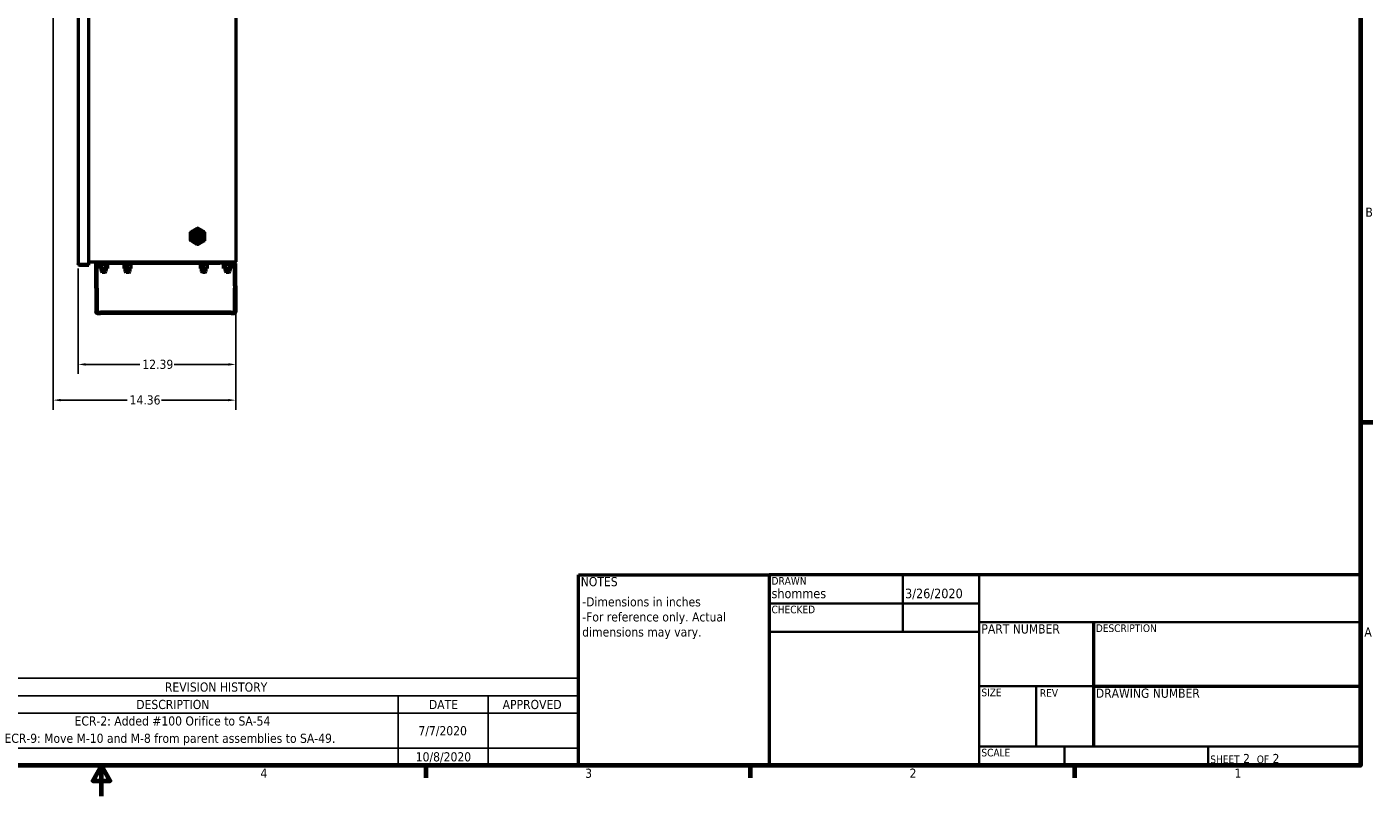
# Model space of a CAD drawing. Header units: inches. Extents: x 1 to 203, y 4 to 128.
# Tile 114 of 132: x 96 to 202, y 4 to 64. Entities that reach past the tile are written whole.
import ezdxf
from ezdxf.enums import TextEntityAlignment as Align

# ---------------------------------------------------------------- set-up
doc = ezdxf.new("R2010")
doc.units = ezdxf.units.IN
doc.header["$LTSCALE"] = 6
doc.header["$MEASUREMENT"] = 0
for name, color, linetype, lineweight in [('Border (ANSI)', 7, 'Continuous', 70), ('Dimension (ANSI)', 7, 'Continuous', 25), ('Symbol (ANSI)', 7, 'Continuous', 25), ('Title (ANSI)', 7, 'Continuous', 50), ('Visible (ANSI)', 7, 'Continuous', 50)]:
    doc.layers.add(name, color=color, linetype=linetype, lineweight=lineweight)
doc.styles.add('Note Text (ANSI)', font='tahoma.ttf')
doc.styles.get("Standard").update_dxf_attribs({"font": 'tahoma.ttf'})
doc.styles.add('Text Style38', font='tahoma.ttf')
doc.styles.add('Text Style39', font='tahoma.ttf')
doc.dimstyles.new('Default (ANSI)', dxfattribs={"dimscale": 6, "dimtxt": 0.12, "dimasz": 0.098425, "dimexe": 0.125, "dimexo": 0.0625, "dimgap": 0.031496, "dimtad": 0, "dimtih": 1, "dimtoh": 1, "dimrnd": 1e-08, "dimzin": 4, "dimdsep": 46, "dimtxsty": 'Note Text (ANSI)', "dimcen": 0.09, "dimdle": 0.393701, "dimclrd": 256, "dimclre": 256, "dimclrt": 256, "dimadec": 0, "dimazin": 1, "dimtfac": 1, "dimtofl": 0, "dimtmove": 0, "dimatfit": 3, "dimfxl": 1, "dimtolj": 1, "dimtzin": 4, "dimlwd": -1, "dimlwe": -1, "dimarcsym": 0})

# ---------------------------------------------------------------- blocks, each defined once
blk = doc.blocks.new('Borders Default Border')
at = {"layer": 'Border (ANSI)'}
for p, q in [((33.5, 5.5), (33.66, 5.5)), ((21.25, 1), (21.25, 0.84)), ((25.5, 1), (25.5, 0.84)), ((29.75, 1), (29.75, 0.84))]:
    blk.add_line(p, q, dxfattribs=at)
at = {"layer": 'Border (ANSI)', "flags": 128}
for points in [[(0.5, 1), (0.5, 21), (33.5, 21), (33.5, 1), (0.5, 1)], [(17, 0.6), (17, 1), (16.885, 0.8), (17.115, 0.8), (17, 1)]]:
    blk.add_lwpolyline(points, dxfattribs=at)
at = {"layer": 'Border (ANSI)', "char_height": 0.12, "attachment_point": 7, "style": 'Note Text (ANSI)'}
for s, insert in [('B', (33.563, 8.19)), ('A', (33.549, 2.69)), ('4', (19.083, 0.84)), ('3', (23.338, 0.837)), ('2', (27.589, 0.84)), ('1', (31.848, 0.84))]:
    blk.add_mtext(s, dxfattribs=dict(at, insert=insert))
blk = doc.blocks.new('Title Blocks ECS Standard w Comments')
at = {"layer": 'Title (ANSI)'}
for p, q in [((2.182, 4.756), (2.182, 7.256)), ((2.182, 7.256), (4.682, 7.256)), ((4.682, 7.256), (4.682, 4.756)), ((12.432, 7.256), (4.682, 7.256)), ((4.682, 7.256), (4.682, 4.756)), ((12.432, 4.756), (12.432, 7.256)), ((8.932, 6.636), (8.932, 5.006)), ((8.932, 5.794), (12.432, 5.794)), ((4.682, 4.756), (2.182, 4.756)), ((4.682, 4.756), (12.432, 4.756))]:
    blk.add_line(p, q, dxfattribs=at)
at = {"layer": 'Title (ANSI)', "lineweight": 35}
for p, q in [((6.432, 6.506), (6.432, 7.256)), ((7.432, 4.756), (7.432, 7.256)), ((4.682, 6.881), (7.432, 6.881)), ((7.432, 6.636), (12.432, 6.636)), ((4.682, 6.506), (7.432, 6.506)), ((8.932, 5.794), (7.432, 5.794)), ((8.182, 5.006), (8.182, 5.794)), ((12.432, 5.006), (7.432, 5.006)), ((8.552, 5.006), (8.552, 4.756)), ((10.432, 5.006), (10.432, 4.756))]:
    blk.add_line(p, q, dxfattribs=at)
at = {"layer": 'Title (ANSI)', "style": 'Text Style38'}
for s, p in [('DRAWN', (4.712, 7.226)), ('CHECKED', (4.712, 6.851)), ('DESCRIPTION', (8.962, 6.606)), ('SIZE', (7.462, 5.764)), ('REV', (8.229, 5.757)), ('SCALE', (7.462, 4.976))]:
    blk.add_text(s, height=0.1, dxfattribs=at).set_placement(p, align=Align.TOP_LEFT)
at = {"layer": 'Title (ANSI)', "char_height": 0.12, "style": 'Note Text (ANSI)'}
for s, insert, attachment_point in [('\\fTahoma|b0|i0;NOTES', (2.212, 7.226), 1), ('\\fTahoma|b0|i0;PART NUMBER', (7.462, 6.606), 1), ('\\fTahoma|b0|i0;DRAWING NUMBER', (8.962, 5.764), 1), ('\\fTahoma|b0|i0;\\H0.1000;SHEET\\fTahoma|b0|i0;\\H0.1200; 2  \\fTahoma|b0|i0;\\H0.1000;OF\\fTahoma|b0|i0;\\H0.1200; 2 ', (10.462, 4.786), 7)]:
    blk.add_mtext(s, dxfattribs=dict(at, insert=insert, attachment_point=attachment_point))
at = {"layer": 'Title (ANSI)', "style": 'Text Style39'}
for tag, p in [('AUTHOR', (4.712, 6.911)), ('CREATION_DATE', (6.462, 6.911)), ('CHECKED_BY', (4.712, 6.536)), ('CHECKED_DATE', (6.462, 6.536))]:
    blk.add_attdef(tag, text='', height=0.125, dxfattribs=at).set_placement(p, align=Align.BOTTOM_LEFT)
at = {"layer": 'Title (ANSI)', "lineweight": 30, "flags": 63}
for tag, p in [('COMPANY', (9.932, 6.946)), ('Sheet_Size', (7.807, 5.381)), ('REVISION_NUMBER', (8.557, 5.381)), ('<DRAWING_NUMBER>', (10.682, 5.4))]:
    blk.add_attdef(tag, text='', height=0.24, dxfattribs=at).set_placement(p, align=Align.MIDDLE_CENTER)
for tag, height, p in [('COMMENTS', 0.12, (2.212, 7.006)), ('DESCRIPTION', 0.125, (8.962, 6.386))]:
    blk.add_attdef(tag, text='', height=height, dxfattribs=at).set_placement(p, align=Align.TOP_LEFT)
blk.add_attdef('PART_NUMBER', text='', height=0.24, dxfattribs=at).set_placement((7.462, 6.223), align=Align.MIDDLE_LEFT)
blk.add_attdef('Initial_View_Scale', text='', height=0.12, dxfattribs=at).set_placement((8.522, 4.786), align=Align.BOTTOM_RIGHT)
blk = doc.blocks.new('REVISION HISTORY')
at = {"layer": 'Symbol (ANSI)'}
for p, q in [((13.853, 2.143), (23.25, 2.143)), ((13.853, 2.143), (13.853, 1.914)), ((23.25, 2.143), (23.25, 1.914)), ((13.853, 1.914), (23.25, 1.914)), ((13.853, 1.914), (13.853, 1.686)), ((15.034, 1.914), (15.034, 1.686)), ((20.888, 1.914), (20.888, 1.686)), ((22.069, 1.914), (22.069, 1.686)), ((23.25, 1.914), (23.25, 1.686)), ((13.853, 1.686), (23.25, 1.686)), ((13.853, 1.686), (13.853, 1)), ((15.034, 1.686), (15.034, 1)), ((20.888, 1.686), (20.888, 1)), ((22.069, 1.686), (22.069, 1)), ((23.25, 1.686), (23.25, 1)), ((13.853, 1.229), (23.25, 1.229)), ((13.853, 1), (23.25, 1))]:
    blk.add_line(p, q, dxfattribs=at)
at = {"layer": 'Symbol (ANSI)', "char_height": 0.12, "attachment_point": 7, "style": 'Note Text (ANSI)'}
for s, insert in [('REVISION HISTORY', (17.831, 1.966)), ('REV', (14.308, 1.74)), ('DESCRIPTION', (17.455, 1.738)), ('DATE', (21.29, 1.74)), ('APPROVED', (22.257, 1.738)), ('ECR-2: Added #100 Orifice to SA-54', (16.647, 1.522)), ('1', (14.417, 1.397)), ('ECR-9: Move M-10 and M-8 from parent assemblies to SA-49.', (15.728, 1.263)), ('7/7/2020', (21.153, 1.381)), ('0', (14.405, 1.052)), ('10/8/2020', (21.118, 1.039))]:
    blk.add_mtext(s, dxfattribs=dict(at, insert=insert))
blk = doc.blocks.new('*D17')
at = {"layer": 'Defpoints', "color": 0, "transparency": 16777216}
for p in [(112.55, 45.59), (100.17, 45.44), (112.55, 37.53)]:
    blk.add_point(p, dxfattribs=at)
at = {"layer": 'Dimension (ANSI)', "transparency": 16777216}
for p, q in [((100.17, 45.07), (100.17, 36.78)), ((112.55, 45.22), (112.55, 36.78)), ((100.76, 37.53), (105.02, 37.53)), ((111.96, 37.53), (107.71, 37.53))]:
    blk.add_line(p, q, dxfattribs=at)
for points in [[(100.76, 37.63), (100.76, 37.43), (100.17, 37.53)], [(111.96, 37.63), (111.96, 37.43), (112.55, 37.53)]]:
    blk.add_solid(points, dxfattribs=at)
at = {"layer": 'Dimension (ANSI)', "transparency": 16777216, "insert": (105.21, 37.9), "char_height": 0.72, "attachment_point": 1, "style": 'Note Text (ANSI)'}
blk.add_mtext('\\A1;12.39', dxfattribs=at)
blk = doc.blocks.new('*D18')
at = {"layer": 'Defpoints', "color": 0, "transparency": 16777216}
for p in [(98.19, 78.32), (112.55, 45.59), (112.55, 34.72)]:
    blk.add_point(p, dxfattribs=at)
at = {"layer": 'Dimension (ANSI)', "transparency": 16777216}
for p, q in [((98.19, 77.95), (98.19, 33.97)), ((112.55, 45.22), (112.55, 33.97)), ((98.78, 34.72), (104.02, 34.72)), ((111.96, 34.72), (106.72, 34.72))]:
    blk.add_line(p, q, dxfattribs=at)
for points in [[(98.78, 34.82), (98.78, 34.63), (98.19, 34.72)], [(111.96, 34.82), (111.96, 34.63), (112.55, 34.72)]]:
    blk.add_solid(points, dxfattribs=at)
at = {"layer": 'Dimension (ANSI)', "transparency": 16777216, "insert": (104.21, 35.1), "char_height": 0.72, "attachment_point": 1, "style": 'Note Text (ANSI)'}
blk.add_mtext('\\A1;14.36', dxfattribs=at)

msp = doc.modelspace()

# ---------------------------------------------------------------- linework, layer by layer
at = {"layer": 'Visible (ANSI)'}
for p, q in [((101.01, 45.4028), (101.01, 117.6526)), ((112.5544, 117.5902), (112.5544, 45.5902)), ((100.1688, 79.9268), (100.1688, 45.4419)), ((109.5544, 47.8073), (109.5544, 47.8056)), ((101.01, 45.5902), (112.441, 45.5902)), ((101.6978, 45.5902), (102.5544, 45.5902)), ((102.8044, 45.5902), (102.8044, 45.4862)), ((102.8534, 45.5902), (102.8534, 45.4862)), ((111.2553, 45.5902), (111.2553, 45.4862)), ((111.3044, 45.4862), (111.3044, 45.5902)), ((111.5544, 45.5902), (112.411, 45.5902)), ((112.441, 45.5902), (112.5544, 45.5902)), ((100.2595, 45.4421), (100.2595, 45.4421)), ((100.2595, 45.4419), (100.2595, 45.4419)), ((100.2595, 45.4417), (100.2595, 45.4417)), ((100.3731, 45.3287), (100.282, 45.3287)), ((100.3237, 45.4026), (100.2845, 45.3712)), ((100.2846, 45.4028), (100.3734, 45.4028)), ((100.3237, 45.4026), (100.3731, 45.4026)), ((100.3731, 45.4026), (100.3731, 45.4027)), ((100.3731, 45.4026), (100.3731, 45.4027)), ((100.3731, 45.4027), (101.0097, 45.4027)), ((100.3731, 45.3287), (101.0097, 45.3287)), ((100.3734, 45.4028), (101.01, 45.4028)), ((101.0097, 45.3287), (101.0097, 45.4027)), ((101.5544, 43.6953), (101.5544, 45.4468)), ((101.6978, 45.4468), (101.6584, 45.4468)), ((101.6584, 43.6953), (101.6584, 45.4468)), ((101.6978, 45.4746), (101.6978, 45.4862)), ((101.6978, 45.4862), (102.5544, 45.4862)), ((101.6978, 45.4468), (101.6978, 45.4746)), ((101.8398, 45.4862), (101.8398, 45.3922)), ((101.8398, 45.3922), (102.5194, 45.3922)), ((101.8549, 45.0797), (101.8549, 45.3922)), ((101.8549, 45.0797), (102.0171, 45.0797)), ((101.9919, 44.8262), (101.9919, 45.0797)), ((102.3669, 44.8262), (101.9919, 44.8262)), ((102.0539, 44.7642), (101.9919, 44.8262)), ((102.0171, 45.0797), (102.0171, 45.3922)), ((102.0171, 45.0797), (102.3416, 45.0797)), ((102.3049, 44.7642), (102.0539, 44.7642)), ((102.3049, 44.7642), (102.3669, 44.8262)), ((102.3416, 45.0797), (102.3416, 45.3922)), ((102.3416, 45.0797), (102.5038, 45.0797)), ((102.3669, 44.8262), (102.3669, 45.0797)), ((102.5038, 45.0797), (102.5038, 45.3922)), ((102.5194, 45.4862), (102.5194, 45.3922)), ((102.5544, 45.4862), (102.8044, 45.4862)), ((102.8044, 45.4862), (102.8534, 45.4862)), ((102.8534, 45.4862), (111.2553, 45.4862)), ((103.7144, 45.4862), (103.7144, 45.3922)), ((103.7144, 45.3922), (104.3944, 45.3922)), ((103.7734, 45.0797), (103.7734, 45.3922)), ((103.7734, 45.0797), (104.0544, 45.0797)), ((103.8669, 44.8262), (103.8669, 45.0797)), ((104.2419, 44.8262), (103.8669, 44.8262)), ((103.9289, 44.7642), (103.8669, 44.8262)), ((104.1799, 44.7642), (103.9289, 44.7642)), ((104.0544, 45.0797), (104.0544, 45.3922)), ((104.0544, 45.0797), (104.3354, 45.0797)), ((104.1799, 44.7642), (104.2419, 44.8262)), ((104.2419, 44.8262), (104.2419, 45.0797)), ((104.3354, 45.0797), (104.3354, 45.3922)), ((104.3944, 45.4862), (104.3944, 45.3922)), ((109.7144, 45.4862), (109.7144, 45.3922)), ((109.7144, 45.3922), (110.3944, 45.3922)), ((109.7734, 45.0797), (109.7734, 45.3922)), ((109.7734, 45.0797), (110.0544, 45.0797)), ((109.8669, 44.8262), (109.8669, 45.0797)), ((110.2419, 44.8262), (109.8669, 44.8262)), ((109.9289, 44.7642), (109.8669, 44.8262)), ((110.1799, 44.7642), (109.9289, 44.7642)), ((110.0544, 45.0797), (110.0544, 45.3922)), ((110.0544, 45.0797), (110.3354, 45.0797)), ((110.1799, 44.7642), (110.2419, 44.8262)), ((110.2419, 44.8262), (110.2419, 45.0797)), ((110.3354, 45.0797), (110.3354, 45.3922)), ((110.3944, 45.4862), (110.3944, 45.3922)), ((111.2553, 45.4862), (111.3044, 45.4862)), ((111.5544, 45.4862), (111.3044, 45.4862)), ((111.5544, 45.4862), (112.411, 45.4862)), ((111.5898, 45.4862), (111.5898, 45.3922)), ((111.5898, 45.3922), (112.2694, 45.3922)), ((111.6049, 45.0797), (111.6049, 45.3922)), ((111.6049, 45.0797), (111.7671, 45.0797)), ((111.7419, 44.8262), (111.7419, 45.0797)), ((112.1169, 44.8262), (111.7419, 44.8262)), ((111.8039, 44.7642), (111.7419, 44.8262)), ((111.7671, 45.0797), (111.7671, 45.3922)), ((111.7671, 45.0797), (112.0916, 45.0797)), ((112.0549, 44.7642), (111.8039, 44.7642)), ((112.0549, 44.7642), (112.1169, 44.8262)), ((112.0916, 45.0797), (112.0916, 45.3922)), ((112.0916, 45.0797), (112.2538, 45.0797)), ((112.1169, 44.8262), (112.1169, 45.0797)), ((112.2538, 45.0797), (112.2538, 45.3922)), ((112.2694, 45.4862), (112.2694, 45.3922)), ((112.411, 45.4746), (112.411, 45.4862)), ((112.411, 45.4468), (112.411, 45.4746)), ((112.4504, 45.4468), (112.411, 45.4468)), ((112.4504, 43.6953), (112.4504, 45.4468)), ((112.5544, 43.6953), (112.5544, 45.4468)), ((101.5544, 43.5166), (101.5544, 43.6953)), ((101.5544, 43.5166), (101.5544, 41.6716)), ((101.6584, 43.5166), (101.6584, 43.6953)), ((101.6584, 43.5166), (101.6584, 41.6716)), ((112.4504, 43.6953), (112.4504, 43.5166)), ((112.4504, 41.6716), (112.4504, 43.5166)), ((112.5544, 43.6953), (112.5544, 43.5166)), ((112.5544, 43.5166), (112.5544, 41.6716)), ((101.6353, 41.6716), (101.5544, 41.6716)), ((101.5599, 41.6322), (101.5599, 41.6322)), ((101.6659, 41.6483), (101.582, 41.5869)), ((101.6584, 41.6716), (101.6353, 41.6716)), ((101.6584, 41.6323), (101.9084, 41.6323)), ((101.6584, 41.5283), (101.6584, 41.6323)), ((101.6584, 41.5283), (101.9084, 41.5283)), ((101.6978, 41.5283), (101.6978, 41.5282)), ((101.8044, 41.5282), (101.6978, 41.5282)), ((101.8044, 41.5282), (101.8044, 41.5283)), ((102.8044, 41.5282), (101.8044, 41.5282)), ((112.2004, 41.6323), (101.9084, 41.6323)), ((112.2004, 41.5283), (101.9084, 41.5283)), ((102.8044, 41.5282), (102.8044, 41.5283)), ((102.8663, 41.6717), (102.8664, 41.6717)), ((102.8663, 41.6717), (102.8663, 41.6323)), ((102.8664, 41.6717), (102.8664, 41.6323)), ((111.2424, 41.6717), (111.2424, 41.6717)), ((111.2424, 41.6717), (111.2424, 41.6323)), ((111.2424, 41.6717), (111.2424, 41.6323)), ((111.3044, 41.5282), (111.3044, 41.5283)), ((112.3044, 41.5282), (111.3044, 41.5282)), ((112.2004, 41.6323), (112.4504, 41.6323)), ((112.2004, 41.5283), (112.4504, 41.5283)), ((112.3044, 41.5282), (112.3044, 41.5283)), ((112.411, 41.5282), (112.3044, 41.5282)), ((112.411, 41.5283), (112.411, 41.5282)), ((112.4428, 41.6483), (112.5267, 41.5869)), ((112.4504, 41.6716), (112.4734, 41.6716)), ((112.4504, 41.6323), (112.4504, 41.5283)), ((112.4734, 41.6716), (112.5544, 41.6716)), ((112.5488, 41.6322), (112.5488, 41.6322))]:
    msp.add_line(p, q, dxfattribs=at)
for radius in [0.3906, 0.3125, 0.2978, 0.2154, 0.1181, 0.1]:
    msp.add_circle((109.5544, 47.5902), radius, dxfattribs=at)
for centre, radius, start, end in [((109.5544, 47.5902), 0.5625, 120, 180), ((109.5544, 47.5902), 0.3344, 144.052466, 189.052466), ((109.5544, 47.5902), 0.5625, 60, 120), ((109.5544, 47.5902), 0.375, 90, 135), ((109.5544, 47.5902), 0.5625, 0, 60), ((109.5544, 47.5902), 0.5625, 180, 240), ((109.5544, 47.5902), 0.5625, 240, 300), ((109.5544, 47.5902), 0.2691, 192.221497, 242.627189), ((109.5544, 47.5902), 0.5625, 300, 0), ((101.6978, 45.4468), 0.1434, 90, 180), ((112.411, 45.4468), 0.1434, 0, 90), ((101.6978, 45.4468), 0.0394, 90, 180), ((112.411, 45.4468), 0.0394, 0, 90)]:
    msp.add_arc(centre, radius, start, end, dxfattribs=at)
for centre, major_axis, ratio, start_param, end_param in [((100.2822, 45.4421), (0, -0.1134), 0.99999294, 4.71238898, 4.71406531), ((100.2822, 45.4423), (-0.0803, -0.0803), 0.99624923, 5.49758457, 5.4993564), ((100.2822, 45.4421), (-0.0803, -0.0803), 0.99624923, 5.49758456, 5.4993564), ((100.282, 45.4421), (0, -0.1134), 0.99999294, 5.38720037, 6.28318531), ((100.3729, 45.4421), (0, -0.1134), 0.99999294, 4.71238898, 4.71406531), ((100.3729, 45.4423), (-0.0803, 0.0803), 0.99624923, 0.7889534, 0.79072523), ((100.3729, 45.4421), (-0.0803, 0.0803), 0.99624923, 0.7889534, 0.79072523), ((100.3731, 45.4421), (0, -0.1134), 0.99999294, 5.38720037, 6.28318531), ((100.3729, 45.4421), (-0.0279, 0.0279), 0.99624923, 2.29484133, 2.3580734), ((101.6978, 41.6716), (-0.0394, 0), 0.99800152, 0, 1.57079633), ((112.411, 41.6716), (0.0394, 0), 0.99800152, 4.71238898, 6.28318531)]:
    msp.add_ellipse(centre, major_axis=major_axis, ratio=ratio, start_param=start_param, end_param=end_param, dxfattribs=at)
for points, weights in [([(108.9919, 47.9149), (109.1426, 48.002), (109.2731, 48.0773)], [1.52036391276, 1.63796447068, 1.63796447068]), ([(108.9919, 47.5902), (108.9919, 47.7409), (108.9919, 47.9149)], [1.63796447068, 1.63796447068, 1.52036391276]), ([(109.2731, 48.0773), (109.4036, 48.1527), (109.5544, 48.2397)], [1.63796447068, 1.63796447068, 1.52036391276]), ([(109.8356, 48.0773), (109.7051, 48.1527), (109.5544, 48.2397)], [1.63796447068, 1.63796447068, 1.52036391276]), ([(110.1169, 47.9149), (109.9661, 48.002), (109.8356, 48.0773)], [1.52036391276, 1.63796447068, 1.63796447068]), ([(110.1169, 47.5902), (110.1169, 47.7409), (110.1169, 47.9149)], [1.63796447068, 1.63796447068, 1.52036391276]), ([(108.9919, 47.2654), (108.9919, 47.4395), (108.9919, 47.5902)], [1.52036391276, 1.63796447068, 1.63796447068]), ([(109.2731, 47.103), (109.1426, 47.1784), (108.9919, 47.2654)], [1.63796447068, 1.63796447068, 1.52036391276]), ([(109.5544, 46.9407), (109.4036, 47.0277), (109.2731, 47.103)], [1.52036391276, 1.63796447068, 1.63796447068]), ([(109.8356, 47.103), (109.7051, 47.0277), (109.5544, 46.9407)], [1.63796447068, 1.63796447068, 1.52036391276]), ([(110.1169, 47.2654), (109.9661, 47.1784), (109.8356, 47.103)], [1.52036391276, 1.63796447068, 1.63796447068]), ([(110.1169, 47.2654), (110.1169, 47.4395), (110.1169, 47.5902)], [1.52036391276, 1.63796447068, 1.63796447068])]:
    msp.add_rational_spline(points, weights, degree=2, dxfattribs=at)
msp.add_rational_spline([(109.5544, 47.9652), (109.7097, 47.9652), (109.8195, 47.8553), (109.9294, 47.7455), (109.9294, 47.5902), (109.9294, 47.4349), (109.8195, 47.325), (109.7097, 47.2152), (109.5544, 47.2152), (109.399, 47.2152), (109.2892, 47.325), (109.1794, 47.4349), (109.1794, 47.5902), (109.1794, 47.7455), (109.2892, 47.8553)], [1, 0.923879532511, 1, 0.923879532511, 1, 0.923879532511, 1, 0.923879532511, 1, 0.923879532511, 1, 0.923879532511, 1, 0.923879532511, 1], degree=2, knots=[0.04, 0.04, 0.04, 0.045, 0.045, 0.05, 0.05, 0.055, 0.055, 0.06, 0.06, 0.065, 0.065, 0.07, 0.07, 0.075, 0.075, 0.075], dxfattribs=at)
for points, knots in [([(109.2892, 47.8553), (109.2691, 47.8347), (109.2518, 47.812), (109.2231, 47.764), (109.2117, 47.7391), (109.1884, 47.6687), (109.1822, 47.622), (109.1876, 47.5268), (109.2, 47.479), (109.2428, 47.3912), (109.2713, 47.3549), (109.3378, 47.2934), (109.3796, 47.268), (109.4714, 47.2348), (109.5162, 47.2293), (109.6029, 47.231), (109.6496, 47.2414), (109.7336, 47.2784), (109.7706, 47.3039), (109.818, 47.3515), (109.8323, 47.369), (109.87, 47.4252), (109.8877, 47.4671), (109.9066, 47.5564), (109.9072, 47.6034), (109.8903, 47.6926), (109.8738, 47.7341), (109.8254, 47.8099), (109.7933, 47.8434), (109.7198, 47.8943), (109.6796, 47.9121), (109.5932, 47.9319), (109.5476, 47.9333), (109.4608, 47.9184), (109.4203, 47.9032), (109.3642, 47.8688), (109.346, 47.8549), (109.3123, 47.8233), (109.297, 47.8057), (109.2836, 47.7865)], [-5.29722266, -5.29722266, -5.29722266, -5.29722266, -5.14644006, -5.14644006, -5.00158803, -5.00158803, -4.75479285, -4.75479285, -4.49521575, -4.49521575, -4.23588109, -4.23588109, -3.93852615, -3.93852615, -3.63604278, -3.63604278, -3.27247473, -3.27247473, -2.93079628, -2.93079628, -2.75573364, -2.75573364, -2.40803857, -2.40803857, -2.05031491, -2.05031491, -1.70956168, -1.70956168, -1.35835011, -1.35835011, -1.02445292, -1.02445292, -0.67962574, -0.67962574, -0.35247481, -0.35247481, -0.1780903, -0.1780903, 0, 0, 0, 0]), ([(109.2241, 47.5376), (109.2174, 47.5667), (109.2146, 47.5963), (109.2171, 47.6567), (109.222, 47.6859), (109.2432, 47.7552), (109.2632, 47.7936), (109.3038, 47.8451), (109.3197, 47.8617), (109.3662, 47.9021), (109.3997, 47.9228), (109.4542, 47.9455), (109.4731, 47.9516), (109.5187, 47.9623), (109.5405, 47.9644), (109.5544, 47.9652)], [-0.831732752, -0.831732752, -0.831732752, -0.831732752, -0.710598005, -0.710598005, -0.595196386, -0.595196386, -0.427416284, -0.427416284, -0.338669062, -0.338669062, -0.184504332, -0.184504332, -0.106123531, -0.106123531, 0, 0, 0, 0]), ([(109.7034, 47.4198), (109.687, 47.4046), (109.6684, 47.392), (109.6278, 47.3724), (109.606, 47.3657), (109.5536, 47.3577), (109.5232, 47.359), (109.4793, 47.3697), (109.4651, 47.3747), (109.4377, 47.3873), (109.4246, 47.395), (109.4, 47.4129), (109.3885, 47.423), (109.3567, 47.4573), (109.3401, 47.4843), (109.3184, 47.5436), (109.3136, 47.5752), (109.3165, 47.6383), (109.3241, 47.6693), (109.3441, 47.712), (109.3521, 47.7255), (109.3706, 47.7509), (109.3811, 47.7627), (109.4157, 47.7946), (109.4425, 47.8113), (109.5014, 47.8338), (109.533, 47.8392), (109.5809, 47.8384), (109.597, 47.8365), (109.6286, 47.8296), (109.6441, 47.8246), (109.6742, 47.8117), (109.6887, 47.8036), (109.7156, 47.7851), (109.7278, 47.7747), (109.7508, 47.7512), (109.7614, 47.7381), (109.7883, 47.6967), (109.8006, 47.6662), (109.8133, 47.6021), (109.8134, 47.569), (109.8042, 47.52), (109.7995, 47.5037), (109.7869, 47.4725), (109.7792, 47.4577), (109.7607, 47.4291), (109.7499, 47.4156), (109.7143, 47.3791), (109.6864, 47.3598), (109.6249, 47.3327), (109.5917, 47.3251), (109.5361, 47.3231), (109.5141, 47.3251), (109.4711, 47.3343), (109.4503, 47.3415), (109.4306, 47.3512)], [0, 0, 0, 0, 0.17046548, 0.17046548, 0.34436537, 0.34436537, 0.57406835, 0.57406835, 0.68797662, 0.68797662, 0.80303066, 0.80303066, 0.91960261, 0.91960261, 1.15885198, 1.15885198, 1.39879191, 1.39879191, 1.63660216, 1.63660216, 1.75436387, 1.75436387, 1.87336473, 1.87336473, 2.10911087, 2.10911087, 2.34970998, 2.34970998, 2.4722603, 2.4722603, 2.5950749, 2.5950749, 2.72047139, 2.72047139, 2.84186633, 2.84186633, 2.96948041, 2.96948041, 3.21607029, 3.21607029, 3.46661831, 3.46661831, 3.59602968, 3.59602968, 3.72299863, 3.72299863, 3.85501477, 3.85501477, 4.11102789, 4.11102789, 4.36936765, 4.36936765, 4.53818609, 4.53818609, 4.70616139, 4.70616139, 4.70616139, 4.70616139]), ([(109.5544, 47.8056), (109.5861, 47.8056), (109.6178, 47.7985), (109.6465, 47.785), (109.6752, 47.7715), (109.7009, 47.7515), (109.721, 47.727), (109.7412, 47.7025), (109.7559, 47.6734), (109.7636, 47.6426), (109.7714, 47.6118), (109.7722, 47.5793), (109.7661, 47.5481), (109.7599, 47.5169), (109.7468, 47.4871), (109.7278, 47.4615), (109.7089, 47.4359), (109.6843, 47.4146), (109.6562, 47.3996), (109.6282, 47.3845), (109.5968, 47.3758), (109.565, 47.3742), (109.5332, 47.3726), (109.501, 47.3781), (109.4716, 47.3903), (109.4421, 47.4024), (109.4154, 47.4212), (109.3939, 47.4448), (109.3725, 47.4684), (109.3564, 47.4968), (109.3471, 47.5273), (109.3378, 47.5578), (109.3353, 47.5904), (109.34, 47.622), (109.3446, 47.6536), (109.3563, 47.6841), (109.374, 47.7107), (109.3918, 47.7372), (109.4154, 47.7598), (109.4428, 47.7763), (109.4702, 47.7927), (109.5013, 47.8031), (109.5331, 47.8062), (109.5649, 47.8094), (109.5974, 47.8054), (109.6275, 47.7947), (109.6577, 47.784), (109.6854, 47.7665), (109.708, 47.7439), (109.7307, 47.7213), (109.7483, 47.6936), (109.7591, 47.6634), (109.7699, 47.6333), (109.774, 47.6007), (109.7709, 47.5689), (109.7678, 47.537), (109.7575, 47.5058), (109.7411, 47.4783), (109.7246, 47.4507), (109.702, 47.4269), (109.6754, 47.4091), (109.6487, 47.3912), (109.6181, 47.3793), (109.5863, 47.3746), (109.5546, 47.3698), (109.5218, 47.3722), (109.4911, 47.3815), (109.4603, 47.3908), (109.4317, 47.407), (109.4078, 47.4285), (109.384, 47.4501), (109.365, 47.477), (109.3527, 47.5066), (109.3403, 47.5363), (109.3346, 47.5688), (109.3362, 47.6009), (109.3377, 47.633), (109.3465, 47.6648), (109.3616, 47.6932), (109.3767, 47.7216), (109.3982, 47.7466), (109.4241, 47.7658), (109.4499, 47.785), (109.4801, 47.7984), (109.5117, 47.8048), (109.5433, 47.8111), (109.5763, 47.8103), (109.6075, 47.8025), (109.6388, 47.7947), (109.6684, 47.7799), (109.6933, 47.7595), (109.7183, 47.7391), (109.7386, 47.713), (109.7525, 47.6839), (109.7663, 47.6547), (109.7736, 47.6225), (109.7736, 47.5902), (109.7737, 47.5579), (109.7665, 47.5256), (109.7527, 47.4964), (109.7389, 47.4671), (109.7186, 47.441), (109.6936, 47.4205), (109.6687, 47.3999), (109.6391, 47.385), (109.6077, 47.3771), (109.5764, 47.3692), (109.5432, 47.3684), (109.5115, 47.3746), (109.4797, 47.3809), (109.4494, 47.3943), (109.4234, 47.4136), (109.3973, 47.4328), (109.3756, 47.4579), (109.3603, 47.4865), (109.345, 47.515), (109.3361, 47.547), (109.3345, 47.5794), (109.3329, 47.6118), (109.3385, 47.6445), (109.3509, 47.6745), (109.3632, 47.7045), (109.3823, 47.7316), (109.4064, 47.7535), (109.4304, 47.7753), (109.4593, 47.7917), (109.4903, 47.8012), (109.5214, 47.8107), (109.5546, 47.8131), (109.5867, 47.8084), (109.6189, 47.8037), (109.6499, 47.7917), (109.677, 47.7737), (109.704, 47.7557), (109.727, 47.7316), (109.7438, 47.7037), (109.7606, 47.6759), (109.771, 47.6442), (109.7743, 47.6118), (109.7775, 47.5795), (109.7735, 47.5464), (109.7625, 47.5157), (109.7516, 47.485), (109.7338, 47.4568), (109.7108, 47.4337), (109.6878, 47.4107), (109.6596, 47.3928), (109.6289, 47.3818), (109.5982, 47.3707), (109.5651, 47.3666), (109.5326, 47.3698), (109.5002, 47.3729), (109.4684, 47.3834), (109.4404, 47.4001), (109.4124, 47.4169), (109.3882, 47.4399), (109.37, 47.467), (109.3518, 47.4941), (109.3398, 47.5253), (109.3349, 47.5576), (109.3301, 47.5899), (109.3325, 47.6233), (109.342, 47.6546), (109.3514, 47.6859), (109.3679, 47.7151), (109.3898, 47.7393), (109.4117, 47.7636), (109.4391, 47.7829), (109.4693, 47.7955), (109.4995, 47.808), (109.5326, 47.8138), (109.5653, 47.8122), (109.598, 47.8107), (109.6303, 47.8018), (109.6592, 47.7864), (109.6881, 47.771), (109.7136, 47.7491), (109.7331, 47.7228), (109.7527, 47.6965), (109.7663, 47.6658), (109.7728, 47.6336), (109.7792, 47.6015), (109.7784, 47.5679), (109.7705, 47.536), (109.7626, 47.5042), (109.7475, 47.4742), (109.7267, 47.4488), (109.7059, 47.4234), (109.6794, 47.4026), (109.6497, 47.3885), (109.62, 47.3745), (109.5872, 47.367), (109.5544, 47.367), (109.5215, 47.367), (109.4886, 47.3743), (109.4589, 47.3883), (109.4291, 47.4023), (109.4026, 47.423), (109.3816, 47.4484), (109.3607, 47.4739), (109.3456, 47.5039), (109.3375, 47.5359), (109.3295, 47.5678), (109.3286, 47.6015), (109.335, 47.6338), (109.3414, 47.6661), (109.355, 47.697), (109.3746, 47.7235), (109.3942, 47.75), (109.4197, 47.7721), (109.4488, 47.7876), (109.4779, 47.8032), (109.5104, 47.8123), (109.5434, 47.8139), (109.5763, 47.8156), (109.6096, 47.8099), (109.6401, 47.7973), (109.6706, 47.7847), (109.6983, 47.7652), (109.7205, 47.7408), (109.7427, 47.7163), (109.7595, 47.6869), (109.7691, 47.6553), (109.7787, 47.6237), (109.7812, 47.5899), (109.7764, 47.5572), (109.7716, 47.5245), (109.7595, 47.4929), (109.7411, 47.4654), (109.7228, 47.4379), (109.6983, 47.4145), (109.6699, 47.3974), (109.6415, 47.3804), (109.6093, 47.3697), (109.5764, 47.3664), (109.5434, 47.3631), (109.5098, 47.3672), (109.4786, 47.3783), (109.4473, 47.3895), (109.4186, 47.4076), (109.3952, 47.431), (109.3717, 47.4544), (109.3535, 47.4831), (109.3423, 47.5143), (109.3311, 47.5455), (109.3269, 47.5792), (109.3301, 47.6123), (109.3333, 47.6453), (109.3439, 47.6776), (109.3609, 47.7061), (109.378, 47.7346), (109.4014, 47.7593), (109.429, 47.7778), (109.4566, 47.7963), (109.4884, 47.8085), (109.5212, 47.8135), (109.5541, 47.8184), (109.5881, 47.8159), (109.6199, 47.8063), (109.6518, 47.7967), (109.6814, 47.7799), (109.7061, 47.7576), (109.7308, 47.7353), (109.7505, 47.7074), (109.7632, 47.6767), (109.776, 47.646), (109.7819, 47.6124), (109.7803, 47.5791), (109.7787, 47.5458), (109.7696, 47.5129), (109.754, 47.4835), (109.7411, 47.4594), (109.7239, 47.4377), (109.7034, 47.4198)], [0, 0, 0, 0, 0.0078125, 0.0078125, 0.0078125, 0.015625, 0.015625, 0.015625, 0.0234375, 0.0234375, 0.0234375, 0.03125, 0.03125, 0.03125, 0.0390625, 0.0390625, 0.0390625, 0.046875, 0.046875, 0.046875, 0.0546875, 0.0546875, 0.0546875, 0.0625, 0.0625, 0.0625, 0.0703125, 0.0703125, 0.0703125, 0.078125, 0.078125, 0.078125, 0.0859375, 0.0859375, 0.0859375, 0.09375, 0.09375, 0.09375, 0.1015625, 0.1015625, 0.1015625, 0.109375, 0.109375, 0.109375, 0.1171875, 0.1171875, 0.1171875, 0.125, 0.125, 0.125, 0.1328125, 0.1328125, 0.1328125, 0.140625, 0.140625, 0.140625, 0.1484375, 0.1484375, 0.1484375, 0.15625, 0.15625, 0.15625, 0.1640625, 0.1640625, 0.1640625, 0.171875, 0.171875, 0.171875, 0.1796875, 0.1796875, 0.1796875, 0.1875, 0.1875, 0.1875, 0.1953125, 0.1953125, 0.1953125, 0.203125, 0.203125, 0.203125, 0.2109375, 0.2109375, 0.2109375, 0.21875, 0.21875, 0.21875, 0.2265625, 0.2265625, 0.2265625, 0.234375, 0.234375, 0.234375, 0.2421875, 0.2421875, 0.2421875, 0.25, 0.25, 0.25, 0.2578125, 0.2578125, 0.2578125, 0.265625, 0.265625, 0.265625, 0.2734375, 0.2734375, 0.2734375, 0.28125, 0.28125, 0.28125, 0.2890625, 0.2890625, 0.2890625, 0.296875, 0.296875, 0.296875, 0.3046875, 0.3046875, 0.3046875, 0.3125, 0.3125, 0.3125, 0.3203125, 0.3203125, 0.3203125, 0.328125, 0.328125, 0.328125, 0.3359375, 0.3359375, 0.3359375, 0.34375, 0.34375, 0.34375, 0.3515625, 0.3515625, 0.3515625, 0.359375, 0.359375, 0.359375, 0.3671875, 0.3671875, 0.3671875, 0.375, 0.375, 0.375, 0.3828125, 0.3828125, 0.3828125, 0.390625, 0.390625, 0.390625, 0.3984375, 0.3984375, 0.3984375, 0.40625, 0.40625, 0.40625, 0.4140625, 0.4140625, 0.4140625, 0.421875, 0.421875, 0.421875, 0.4296875, 0.4296875, 0.4296875, 0.4375, 0.4375, 0.4375, 0.4453125, 0.4453125, 0.4453125, 0.453125, 0.453125, 0.453125, 0.4609375, 0.4609375, 0.4609375, 0.46875, 0.46875, 0.46875, 0.4765625, 0.4765625, 0.4765625, 0.484375, 0.484375, 0.484375, 0.4921875, 0.4921875, 0.4921875, 0.5, 0.5, 0.5, 0.5078125, 0.5078125, 0.5078125, 0.515625, 0.515625, 0.515625, 0.5234375, 0.5234375, 0.5234375, 0.53125, 0.53125, 0.53125, 0.5390625, 0.5390625, 0.5390625, 0.546875, 0.546875, 0.546875, 0.5546875, 0.5546875, 0.5546875, 0.5625, 0.5625, 0.5625, 0.5703125, 0.5703125, 0.5703125, 0.578125, 0.578125, 0.578125, 0.5859375, 0.5859375, 0.5859375, 0.59375, 0.59375, 0.59375, 0.6015625, 0.6015625, 0.6015625, 0.609375, 0.609375, 0.609375, 0.6171875, 0.6171875, 0.6171875, 0.625, 0.625, 0.625, 0.6328125, 0.6328125, 0.6328125, 0.640625, 0.640625, 0.640625, 0.6484375, 0.6484375, 0.6484375, 0.65625, 0.65625, 0.65625, 0.6640625, 0.6640625, 0.6640625, 0.671875, 0.671875, 0.671875, 0.6796875, 0.6796875, 0.6796875, 0.6875, 0.6875, 0.6875, 0.6953125, 0.6953125, 0.6953125, 0.703125, 0.703125, 0.703125, 0.709513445, 0.709513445, 0.709513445, 0.709513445]), ([(109.5544, 47.8056), (109.5226, 47.8056), (109.4909, 47.7985), (109.4622, 47.785), (109.4335, 47.7715), (109.4078, 47.7515), (109.3877, 47.727), (109.3675, 47.7025), (109.3528, 47.6734), (109.3451, 47.6426), (109.3373, 47.6118), (109.3365, 47.5793), (109.3426, 47.5481), (109.3488, 47.5169), (109.3619, 47.4871), (109.3809, 47.4615), (109.3998, 47.4359), (109.4244, 47.4146), (109.4525, 47.3996), (109.4805, 47.3845), (109.5119, 47.3758), (109.5437, 47.3742), (109.5473, 47.374), (109.5508, 47.3739), (109.5544, 47.3739)], [0, 0, 0, 0, 0.0078125, 0.0078125, 0.0078125, 0.015625, 0.015625, 0.015625, 0.0234375, 0.0234375, 0.0234375, 0.03125, 0.03125, 0.03125, 0.0390625, 0.0390625, 0.0390625, 0.046875, 0.046875, 0.046875, 0.0546875, 0.0546875, 0.0546875, 0.0555555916, 0.0555555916, 0.0555555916, 0.0555555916]), ([(109.4414, 47.3462), (109.4198, 47.3562), (109.3995, 47.369), (109.3745, 47.39), (109.3681, 47.396), (109.3533, 47.4111), (109.3452, 47.4206), (109.3289, 47.4427), (109.321, 47.4555), (109.3039, 47.4892), (109.2962, 47.5109), (109.2913, 47.5332)], [-0.632506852, -0.632506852, -0.632506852, -0.632506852, -0.450238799, -0.450238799, -0.383619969, -0.383619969, -0.288704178, -0.288704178, -0.174340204, -0.174340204, -0.000001, -0.000001, -0.000001, -0.000001]), ([(109.2913, 47.5332), (109.301, 47.5007), (109.3149, 47.4767), (109.3396, 47.4397), (109.3572, 47.4204), (109.3945, 47.3903), (109.4237, 47.37), (109.492, 47.3502), (109.525, 47.3454), (109.5751, 47.3513), (109.5885, 47.354), (109.6212, 47.3637), (109.64, 47.3719), (109.6744, 47.3931), (109.6899, 47.4055), (109.7034, 47.4198)], [0.000001, 0.000001, 0.000001, 0.000001, 0.25927588, 0.25927588, 0.63145098, 0.63145098, 0.93936386, 0.93936386, 1.13222549, 1.13222549, 1.20341274, 1.20341274, 1.31112095, 1.31112095, 1.41500496, 1.41500496, 1.41500496, 1.41500496]), ([(101.6584, 41.5337), (101.6496, 41.5362), (101.641, 41.5396), (101.6328, 41.5437), (101.6128, 41.5539), (101.5953, 41.5688), (101.582, 41.5869)], [0.296323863, 0.296323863, 0.296323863, 0.296323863, 0.500000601, 0.500000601, 0.500000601, 0.999999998, 0.999999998, 0.999999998, 0.999999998]), ([(112.5267, 41.5869), (112.5135, 41.5688), (112.4959, 41.5539), (112.4759, 41.5437), (112.4677, 41.5396), (112.4591, 41.5362), (112.4504, 41.5337)], [0, 0, 0, 0, 0.500000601, 0.500000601, 0.500000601, 0.703677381, 0.703677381, 0.703677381, 0.703677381])]:
    msp.add_open_spline(points, degree=3, knots=knots, dxfattribs=at)
for points in [[(100.1688, 45.4417), (100.1688, 45.4418), (100.1688, 45.4418), (100.1688, 45.4419)], [(100.1935, 45.3712), (100.1776, 45.3911), (100.1688, 45.4162), (100.1688, 45.4417)], [(100.2846, 45.4028), (100.2687, 45.4159), (100.2597, 45.4288), (100.2595, 45.4419)], [(100.2845, 45.3712), (100.2686, 45.3911), (100.2597, 45.4162), (100.2595, 45.4417)], [(100.3236, 45.4028), (100.3236, 45.4027), (100.3237, 45.4026), (100.3237, 45.4026)], [(101.7468, 45.4862), (101.7304, 45.4862), (101.7141, 45.4819), (101.6978, 45.4746)], [(112.411, 45.4746), (112.3946, 45.4819), (112.3783, 45.4862), (112.3619, 45.4862)], [(101.582, 41.5869), (101.5642, 41.6113), (101.5544, 41.6414), (101.5544, 41.6716)], [(101.6584, 41.6716), (101.6584, 41.6633), (101.6611, 41.655), (101.6659, 41.6483)], [(101.6659, 41.6483), (101.6727, 41.639), (101.6838, 41.633), (101.6953, 41.6323)], [(101.6978, 41.5282), (101.6962, 41.5282), (101.6946, 41.5282), (101.693, 41.5283)], [(112.4157, 41.5283), (112.4141, 41.5282), (112.4125, 41.5282), (112.411, 41.5282)], [(112.4134, 41.6323), (112.4249, 41.633), (112.436, 41.639), (112.4428, 41.6483)], [(112.4428, 41.6483), (112.4477, 41.655), (112.4504, 41.6633), (112.4504, 41.6716)], [(112.5544, 41.6716), (112.5544, 41.6414), (112.5445, 41.6113), (112.5267, 41.5869)]]:
    msp.add_open_spline(points, degree=3, dxfattribs=at)

# ---------------------------------------------------------------- block references
at = {"xscale": 6, "yscale": 6, "zscale": 6}
msp.add_blockref('Borders Default Border', (0, 0), dxfattribs=at)
msp.add_blockref('Title Blocks ECS Standard w Comments', (126.4101, -22.5373), dxfattribs=at).add_auto_attribs({'AUTHOR': 'shommes', 'CREATION_DATE': '3/26/2020'})
at = {"layer": 'Symbol (ANSI)', "xscale": 6, "yscale": 6, "zscale": 6}
msp.add_blockref('REVISION HISTORY', (0, 0), dxfattribs=at)

# ---------------------------------------------------------------- texts
at = {"layer": 'Symbol (ANSI)', "insert": (139.7974, 19.2312), "char_height": 0.72, "width": 14.189223, "attachment_point": 1, "line_spacing_factor": 0.987884, "style": 'Note Text (ANSI)'}
msp.add_mtext('\\fTahoma|b0|i0;-Dimensions in inches\\P\\fTahoma|b0|i0;-For reference only. Actual\\P\\fTahoma|b0|i0;dimensions may vary.', dxfattribs=at)

# ---------------------------------------------------------------- dimensions: what is measured, and where the dimension line sits
at = {"layer": 'Dimension (ANSI)'}
for base, p1, picture, middle in [((112.5544, 34.724), (98.192, 78.3238), '*D18', (105.3733, 34.724)), ((112.5544, 37.5277), (100.1688, 45.4419), '*D17', (106.3616, 37.5277))]:
    dim = msp.add_linear_dim(base=base, p1=p1, p2=(112.5544, 45.5902), angle=180, dimstyle='Default (ANSI)', override={"dimgap": 0.031496, "dimtih": 0, "dimtoh": 0, "dimdec": 2, "dimtol": 0, "dimlim": 0, "dimtp": 0, "dimtm": 0, "dimtdec": 2, "dimatfit": 1}, dxfattribs=at)
    dim.commit()
    dim.dimension.update_dxf_attribs({"geometry": picture, "text_midpoint": middle, "dimtype": 160})

doc.saveas('drawing.dxf')
